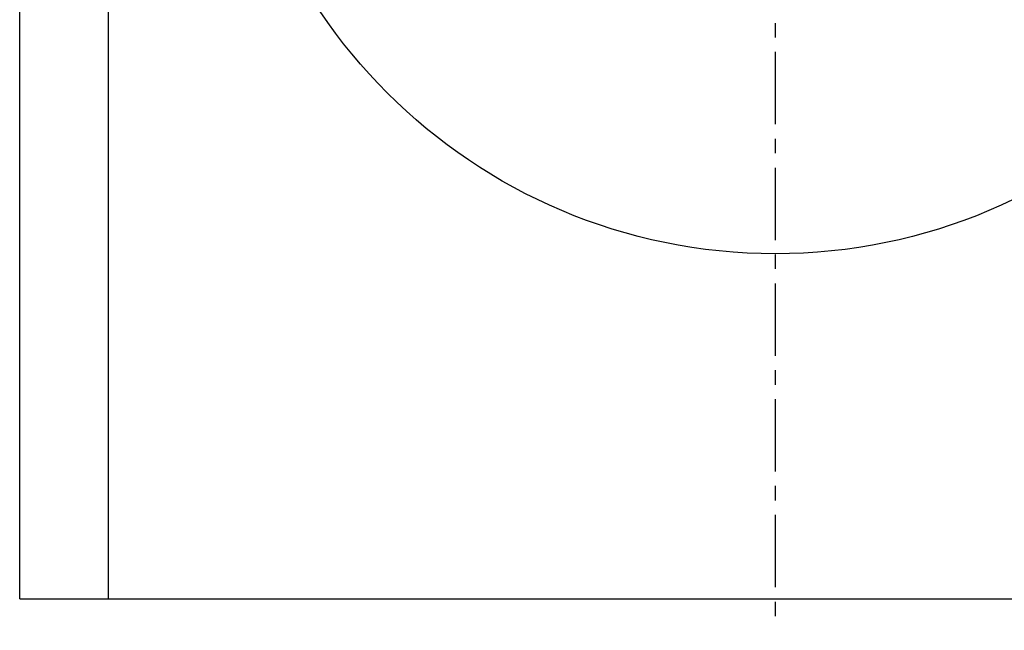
# Model space of a CAD drawing. Header units: millimetres. Extents: x 203 to 454, y 73 to 368.
# Tile 1 of 41: x 208 to 365, y 73 to 170. Entities that reach past the tile are written whole.
import ezdxf

# ---------------------------------------------------------------- set-up
doc = ezdxf.new("R2010")
doc.units = ezdxf.units.MM
doc.header["$LTSCALE"] = 30.734
doc.linetypes.add('CENTER', pattern=[0.6, 0.375, -0.075, 0.075, -0.075])
doc.layers.get('0').update_dxf_attribs({"linetype": 'CONTINUOUS'})
doc.layers.add('DEFAULT_1', color=7, linetype='CENTER')

msp = doc.modelspace()

# ---------------------------------------------------------------- linework, layer by layer
at = {"color": 7, "linetype": 'CONTINUOUS'}
for p, q in [((207.57, 77.82), (207.57, 362.82)), ((221.75, 77.82), (221.75, 362.82)), ((207.57, 77.82), (448.57, 77.82))]:
    msp.add_line(p, q, dxfattribs=at)
msp.add_circle((328.07, 220.32), 87.5, dxfattribs=at)
at = {"layer": 'DEFAULT_1', "color": 2, "linetype": 'CENTER'}
msp.add_line((328.07, 367.82), (328.07, 72.82), dxfattribs=at)

doc.saveas('drawing.dxf')
